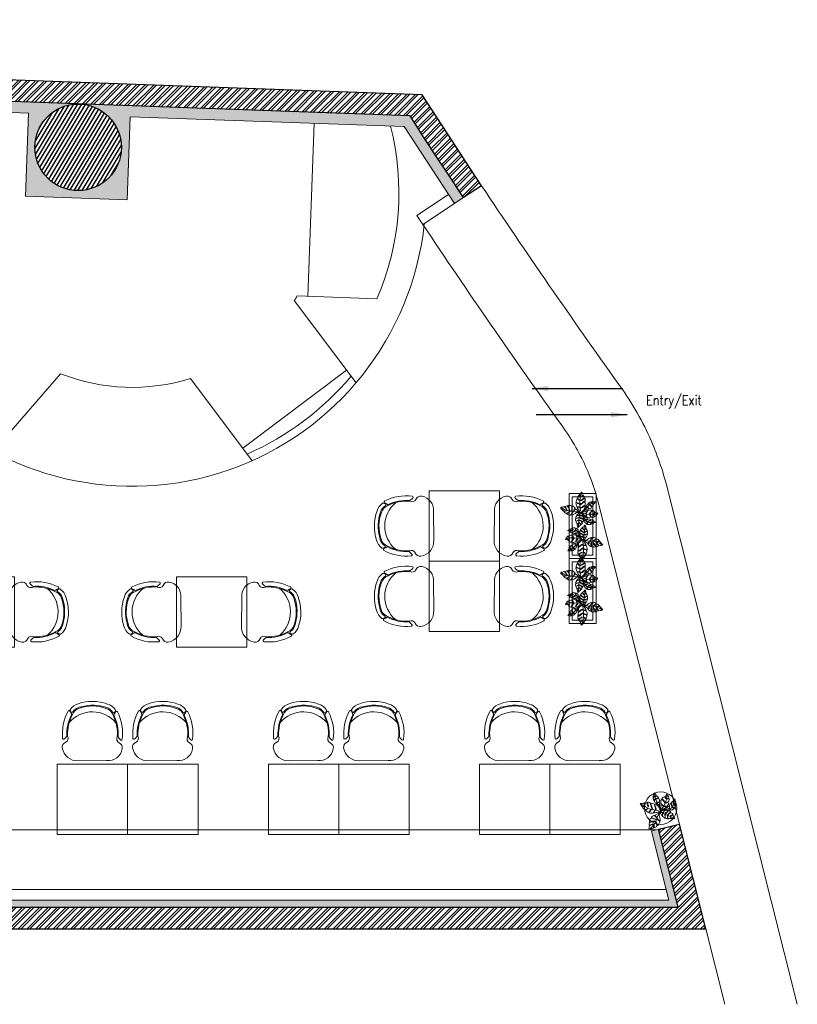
# Model space of a CAD drawing. Header units: millimetres. Extents: x 256680 to 410391, y -77299 to -22623.
# Tile 193 of 202: x 389591 to 396777, y -77003 to -67904. Entities that reach past the tile are written whole.
import ezdxf

# ---------------------------------------------------------------- set-up
doc = ezdxf.new("R2010")
doc.units = ezdxf.units.MM
doc.header["$LTSCALE"] = 2.5
for name, color, linetype, lineweight in [('ELEVATION 1', 143, 'Continuous', 18), ('ELEVATION 3', 23, 'Continuous', 13), ('FURNITURES', 30, 'Continuous', 15), ('HATCH LIGHT', 250, 'Continuous', 0), ('HATCH MEDIUM', 251, 'Continuous', 5), ('ROOM TEXT', 7, 'Continuous', 5), ('TREES', 55, 'Continuous', 5), ('WALL', 132, 'Continuous', 25)]:
    doc.layers.add(name, color=color, linetype=linetype, lineweight=lineweight)
doc.layers.add('sp04000g0$0$S-COLS-PATT', color=252, linetype='Continuous')
doc.styles.add('MTEXT', font='romans.shx', dxfattribs={"width": 0.85})
doc.styles.get("Standard").update_dxf_attribs({"font": 'GOTHIC.TTF'})
doc.dimstyles.new('AJKD_30', dxfattribs={"dimscale": 30, "dimtxt": 2, "dimasz": 1, "dimexe": 0.8, "dimexo": 0.8, "dimgap": 0.5, "dimtad": 1, "dimdec": 0, "dimzin": 0, "dimdsep": 46, "dimtxsty": 'Standard', "dimblk": 'ARCHTICK', "dimcen": 0.125, "dimclrd": 251, "dimclre": 251, "dimclrt": 42, "dimadec": 0, "dimazin": 0, "dimtfac": 1, "dimtdec": 0, "dimtix": 1, "dimtmove": 0, "dimatfit": 3, "dimfxl": 1, "dimtolj": 1, "dimtzin": 0, "dimarcsym": 1})
pattern_1 = [(45, (318543.99, -89471.693), (11.786586, 43.2174826), [55.5625, -11.1125, 0, -11.1125])]

# ---------------------------------------------------------------- blocks, each defined once
blk = doc.blocks.new('04P-CH~1')
blk.add_line((-0.6031, 0.6002), (-0.3259, 0.597))
for centre, radius, start, end in [((-0.6123, 0.4516), 0.1489, 86.45826, 170.84441), ((-0.3081, 0.4618), 0.1363, 9.13239, 97.50787), ((-0.2234, 0.474), 0.0508, 290.59406, 10.75195), ((-0.7092, 0.4672), 0.0508, 170.84441, 251.00231), ((-0.7462, 0.3807), 0.01, 46.56635, 168.96112), ((-0.9103, 0.2073), 0.2488, 38.01323, 46.56635), ((-0.7491, 0.3792), 0.0464, 334.70337, 59.67207), ((-0.181, 0.3871), 0.0464, 121.92429, 206.89299), ((-0.6261, 0.3299), 0.456, 332.97204, 7.66676), ((-0.0151, 0.2198), 0.2488, 135.03001, 143.58313), ((-0.184, 0.3885), 0.01, 12.63524, 135.03001), ((-0.3026, 0.3344), 0.456, 173.92961, 208.62433), ((-0.3125, 0.3391), 0.4025, 176.94568, 208.36885), ((-0.3123, 0.339), 0.3954, 177.0537, 208.52316), ((-0.6165, 0.3348), 0.3954, 333.0732, 4.54266), ((-0.6164, 0.3348), 0.4025, 333.22752, 4.65068), ((-0.465, 0.421), 0.2985, 220.6848, 320.38834), ((-0.6935, 0.1195), 0.01, 200.82595, 338.53261), ((-0.5509, 0.0634), 0.1433, 143.88699, 158.53261), ((-0.6722, 0.1012), 0.01, 162.69848, 217.18732), ((-0.5509, 0.0634), 0.1371, 154.57208, 162.69848), ((-0.6657, 0.118), 0.01, 32.6756, 154.57208), ((-0.5651, 0.1825), 0.1, 198.86575, 254.77146), ((-0.5651, 0.1825), 0.1095, 212.6756, 265.19021), ((-0.3595, 0.1854), 0.1, 286.8249, 342.73061), ((-0.3595, 0.1854), 0.1095, 286.8249, 328.92077), ((-0.3595, 0.1854), 0.1445, 286.8249, 324.40904), ((-0.2571, 0.1237), 0.01, 27.02428, 148.92077), ((-0.3704, 0.0659), 0.1433, 23.06375, 37.70938), ((-0.3704, 0.0659), 0.1371, 18.89788, 27.02428), ((-0.2501, 0.1071), 0.01, 324.40904, 18.89788), ((-0.2294, 0.126), 0.01, 203.06375, 340.77041), ((-0.5651, 0.1825), 0.1445, 217.18732, 254.77146), ((-0.4661, 0.456), 0.435, 251.64897, 289.94739), ((-0.4661, 0.4573), 0.3918, 251.35616, 290.2402), ((-0.5751, 0.0635), 0.01, 75.17077, 85.19021), ((-0.4624, 0.4792), 0.4208, 254.83048, 288.66311)]:
    blk.add_arc(centre, radius, start, end)
blk = doc.blocks.new('Table chair 1')
at = {"layer": 'FURNITURES'}
blk.add_lwpolyline([(-325, 325), (-325, -325), (325, -325), (325, 325)], close=True, dxfattribs=at)
at = {"layer": 'FURNITURES', "xscale": 946.5666576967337, "yscale": 946.5666576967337, "zscale": 946.5666576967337, "rotation": 180}
blk.add_blockref('04P-CH~1', (-439.7, 845.5), dxfattribs=at)
at = {"layer": 'FURNITURES', "xscale": -946.5666576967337, "yscale": 946.5666576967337, "zscale": 946.5666576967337}
blk.add_blockref('04P-CH~1', (-439.7, -850), dxfattribs=at)
blk = doc.blocks.new('BİTKİ')
for p, q in [((10473, 11263.8), (10478.4, 11267.5)), ((10478.4, 11267.5), (10482.5, 11270.6)), ((10455.8, 11251.4), (10459.5, 11253.9)), ((10459.5, 11253.9), (10465.7, 11257.6)), ((10465.7, 11257.6), (10469.1, 11260.2)), ((10469.1, 11260.2), (10473, 11263.8))]:
    blk.add_line(p, q)
for points in [[(10446.9, 11291.8), (10449.4, 11291), (10451.7, 11290.2), (10455.1, 11288.9), (10456.3, 11288.4), (10456.6, 11285.7), (10456.3, 11284.3), (10456.8, 11283.6), (10457.2, 11284.3), (10457.6, 11285.7), (10457.4, 11287.1), (10458, 11287.9), (10459.5, 11287.3), (10460.5, 11286), (10462.9, 11283.4), (10462.7, 11282.2), (10461.7, 11280.3), (10460.4, 11278.9), (10460.4, 11278.2), (10461.1, 11278.7), (10463, 11280.4), (10464, 11281.6), (10464.4, 11280.9), (10464.5, 11279.4), (10464.6, 11277.2), (10464.8, 11274.9), (10463.1, 11273.3), (10460.9, 11272.5), (10459.8, 11271.4), (10460.8, 11271.7), (10462.2, 11272.4), (10462.9, 11271.9), (10462.4, 11270.8), (10460.3, 11267.2), (10456.6, 11261.4), (10454.6, 11258.4), (10454.8, 11262.8), (10455, 11267.7), (10453.7, 11271.9), (10455.1, 11273.6), (10456.8, 11272.9), (10458.3, 11270.6), (10458.8, 11270.8), (10458, 11272.7), (10456.4, 11274.2), (10454.5, 11274.5), (10453, 11275.1), (10451.9, 11277), (10451, 11279.2), (10452.8, 11280.1), (10455.4, 11278.7), (10458.4, 11277.8), (10459.5, 11278.1), (10457.6, 11278.9), (10455.4, 11279.7), (10453.7, 11280.8), (10451.9, 11281), (10450.4, 11281), (10449.4, 11282.8), (10448.8, 11284.7), (10448.5, 11285.9), (10450.5, 11285.8), (10453.4, 11284.2), (10455.2, 11283.9), (10454.3, 11284.8), (10451.4, 11286.2), (10450.1, 11286.7), (10448.5, 11286.9), (10449.2, 11288.6), (10449.5, 11289.4)], [(10483.2, 11271.2), (10483.1, 11270.1), (10482.9, 11269.1), (10481.8, 11267.7), (10480.6, 11266), (10479.7, 11264.6), (10478.6, 11264.2), (10477.5, 11264.8), (10476, 11265.4), (10475.5, 11265), (10476.7, 11264.6), (10478, 11263.9), (10478.8, 11263.1), (10478.8, 11262.4), (10478.2, 11261.2), (10477.7, 11260), (10477.2, 11259.1), (10475.7, 11258.6), (10473.7, 11259.6), (10472, 11260.4), (10470.6, 11261.1), (10470.4, 11260.3), (10472.5, 11259.3), (10474.6, 11258.5), (10475.9, 11258), (10476.6, 11257.7), (10476.5, 11257.3), (10475.2, 11255.9), (10474, 11254.8), (10472.9, 11253.7), (10471.2, 11254.7), (10469.1, 11255.9), (10467.1, 11256.6), (10466.1, 11257.2), (10465.4, 11257.1), (10465.8, 11256.5), (10467.7, 11255.6), (10469.6, 11255), (10471, 11254.1), (10471.9, 11252.8), (10471.1, 11252.4), (10469.7, 11252), (10468.2, 11251.2), (10466.1, 11250.6), (10464.1, 11251.8), (10462.2, 11253.6), (10460.7, 11254.2), (10461, 11253.5), (10462, 11252.7), (10463.5, 11251.7), (10464.3, 11251), (10465.1, 11250.6), (10464.8, 11250.2), (10463.6, 11250), (10461.8, 11249.9), (10460.2, 11250.2), (10458.2, 11250.3), (10456.1, 11250.7), (10455.5, 11252.5), (10455.4, 11254.5), (10455.1, 11256), (10455.4, 11257.4), (10456.4, 11259.1), (10457.5, 11259.9), (10458.2, 11258.9), (10458.9, 11257), (10459.4, 11255.8), (10460, 11255.2), (10460.7, 11256.1), (10460.2, 11257.4), (10458.4, 11259.9), (10457.8, 11261.2), (10457.8, 11262.1), (10458.6, 11263.4), (10459.8, 11264.9), (10460.6, 11265.8), (10461.9, 11265.8), (10462.6, 11264.1), (10462.9, 11261.1), (10463.3, 11259), (10464.3, 11257.9), (10465, 11258), (10464.2, 11259.7), (10463.9, 11261.7), (10463.7, 11263.6), (10463, 11265.6), (10462.5, 11267), (10462.9, 11268), (10464, 11269.3), (10465.2, 11270.1), (10467.8, 11270.6), (10467.6, 11268.8), (10467.8, 11265.1), (10468.3, 11263.2), (10468.7, 11262.1), (10469.4, 11261.4), (10469.7, 11262.3), (10468.9, 11263.9), (10468.6, 11266.4), (10468.9, 11268.3), (10469.1, 11270.6), (10470.2, 11271.6), (10471.7, 11272), (10472.8, 11272.1), (10474, 11271.6), (10473.8, 11269.2), (10473.4, 11267.1), (10473.5, 11265.6), (10474.3, 11265.8), (10474.4, 11267.4), (10474.6, 11268.9), (10474.6, 11271.1), (10475.2, 11271.5), (10476.2, 11271.3), (10478.6, 11270.7), (10480.7, 11271), (10482.6, 11271.2)], [(10449.5, 11254.1), (10444.6, 11254.9), (10442.2, 11254.1), (10437.8, 11252.6), (10436.7, 11252.8), (10436, 11253.3), (10435.1, 11254.4), (10434.3, 11254.3), (10435.3, 11252.9), (10435.7, 11251.9), (10434.6, 11251.6), (10433.3, 11251.3), (10431.6, 11250.7), (10429.8, 11251.5), (10428.7, 11252.8), (10427.3, 11254.5), (10425.9, 11255.2), (10426, 11254.1), (10427.1, 11253.3), (10428.5, 11251.8), (10429, 11250.8), (10428.1, 11250.6), (10425.7, 11251.2), (10423.2, 11251.6), (10422.1, 11252.6), (10421.7, 11254.7), (10421.1, 11256.9), (10420.6, 11256), (10421, 11254.6), (10420.4, 11253.3), (10418.6, 11254.5), (10417, 11256.5), (10415.6, 11258.4), (10414.1, 11260.2), (10417.9, 11261), (10419.6, 11260.6), (10420.7, 11260.9), (10421.5, 11259.8), (10421.3, 11258.2), (10422, 11257.3), (10422.1, 11258.7), (10422.3, 11260.4), (10421.9, 11261.3), (10423.3, 11262.1), (10425.2, 11262.8), (10427.5, 11262.8), (10427.7, 11260.3), (10426.8, 11258.1), (10426.1, 11256.5), (10426.8, 11256.1), (10427.6, 11257.6), (10428.5, 11259.3), (10428.9, 11261.4), (10429.4, 11262.5), (10431.1, 11262.6), (10433.2, 11261.8), (10434.3, 11261), (10436.1, 11260.4), (10436.2, 11258.9), (10434.9, 11256.9), (10434.3, 11255.8), (10434.9, 11255.5), (10435.3, 11256.5), (10436.8, 11258.5), (10437.3, 11259.5), (10440.5, 11257.9), (10443.9, 11256.3), (10447.7, 11255)], [(10419.2, 11222.4), (10420.4, 11222.5), (10421.9, 11222.6), (10423.5, 11222.5), (10425.3, 11222.6), (10426.7, 11222.6), (10427.4, 11223.6), (10427.7, 11224.9), (10427.4, 11226.7), (10428.1, 11226.5), (10428.4, 11225), (10427.7, 11223.3), (10428.4, 11222.8), (10429.5, 11222.9), (10431.6, 11223.5), (10433.4, 11223.9), (10435.3, 11224.7), (10435.7, 11226.5), (10436.1, 11228.3), (10435.9, 11230), (10435.6, 11231.4), (10436.3, 11231.9), (10436.7, 11230.1), (10436.9, 11228.6), (10436.7, 11226.9), (10436.6, 11225.9), (10436.8, 11225), (10438, 11225.4), (10441, 11226.4), (10442.7, 11227.6), (10443.9, 11228.9), (10443.6, 11231.9), (10442.4, 11234), (10441.7, 11236.3), (10442.5, 11237.1), (10442.8, 11235.1), (10444, 11233.2), (10444.5, 11231.3), (10444.9, 11229.9), (10445.6, 11229.5), (10446.7, 11230.2), (10447.9, 11231.7), (10449, 11233.7), (10450.5, 11236.2), (10449.9, 11238), (10448.3, 11240.5), (10446.8, 11242.5), (10448.1, 11242.2), (10449.8, 11239.7), (10450.3, 11238.7), (10450.6, 11238.1), (10451.2, 11238.2), (10452, 11240.1), (10452.8, 11242.8), (10453.3, 11244.4), (10453.7, 11246.4), (10454.2, 11247.8), (10455.9, 11250.7), (10453.6, 11251.8), (10450.6, 11253.3), (10448.4, 11253.6), (10446.2, 11253.4), (10444.2, 11253.8), (10441.8, 11252.8), (10439.7, 11251.4), (10436.6, 11249.4), (10437, 11248.6), (10438.8, 11247.7), (10441, 11247.7), (10443.3, 11247.5), (10445.5, 11246.8), (10447, 11245.7), (10446.9, 11245.1), (10446.1, 11244.8), (10444.2, 11246.3), (10441.6, 11246.4), (10439.9, 11246.5), (10437.2, 11247.3), (10435.5, 11248.4), (10433.7, 11246.7), (10431.9, 11245.1), (10430, 11243.5), (10430.2, 11242.6), (10431.4, 11241.9), (10435, 11241.1), (10437.3, 11240.8), (10439.2, 11240.6), (10441.9, 11239.9), (10441.8, 11238.9), (10438.9, 11239.3), (10435.7, 11239.9), (10432.2, 11240.1), (10430.4, 11241), (10429.1, 11242.1), (10428, 11241.9), (10426.1, 11240.1), (10425.2, 11239.3), (10424.3, 11237.7), (10424.5, 11236.9), (10426.2, 11236.9), (10428.5, 11236.1), (10431.6, 11235.5), (10433.3, 11234.7), (10434.2, 11234.1), (10433.7, 11233.6), (10432.1, 11234.1), (10429.6, 11234.8), (10426.9, 11235.5), (10424.7, 11235.5), (10422.9, 11234.4), (10422.5, 11233.4), (10422.4, 11231.7), (10423, 11230.2), (10425.7, 11229.7), (10426.1, 11228.6), (10424.6, 11229.1), (10423, 11229.3), (10421.9, 11229.3), (10421.5, 11227.9), (10420.7, 11226.2), (10420.4, 11225), (10419.3, 11223.8)], [(10477.8, 11211.6), (10478.2, 11213.1), (10478.4, 11214.2), (10478.3, 11215.5), (10477.3, 11216.5), (10476, 11217.8), (10476.5, 11218.2), (10477.6, 11217.3), (10478.4, 11217.2), (10478.6, 11217.7), (10478.6, 11219.3), (10478.7, 11220.6), (10478.3, 11221.6), (10476.6, 11223), (10474.2, 11224.8), (10472.9, 11225.8), (10472.9, 11226.4), (10473.8, 11226.1), (10476.2, 11224.5), (10478.3, 11222.5), (10479.1, 11222.8), (10479.1, 11224.7), (10479.3, 11226.1), (10479.3, 11227.4), (10478.9, 11228.7), (10477.6, 11229.9), (10474.8, 11231), (10472.4, 11231.6), (10469.7, 11232.1), (10469, 11232.8), (10469.8, 11233), (10471.2, 11232.6), (10473.5, 11232.2), (10476.5, 11231.8), (10478.1, 11230.9), (10478.8, 11232.2), (10477.7, 11234.7), (10477.2, 11235.8), (10476.2, 11237), (10474.3, 11239.6), (10471.4, 11239.3), (10469.5, 11238.5), (10466.8, 11237.8), (10465.3, 11238), (10464.3, 11238.3), (10465.1, 11238.6), (10466.8, 11238.5), (10469, 11239.4), (10471.6, 11240.2), (10472.6, 11240.8), (10472, 11241.4), (10469.4, 11242.9), (10466.4, 11244.2), (10464.1, 11244.8), (10461.5, 11244.8), (10460.2, 11245.8), (10456.5, 11250.1), (10456.7, 11246.9), (10456.5, 11243.9), (10456.5, 11238.1), (10456.8, 11237.9), (10458.7, 11237.8), (10461.7, 11239.1), (10463.2, 11238.7), (10462.1, 11238.2), (10459.4, 11236.6), (10456.6, 11236.4), (10455.8, 11235.6), (10455.7, 11235.5), (10455.7, 11234.9), (10455.8, 11232.4), (10455.9, 11230.5), (10456.3, 11229.2), (10457.6, 11229.1), (10459.3, 11230.7), (10461.3, 11232.4), (10463.9, 11234.6), (10465.2, 11235.5), (10465, 11234.9), (10463.5, 11232.8), (10460.7, 11230.3), (10457.9, 11228), (10457.2, 11226.9), (10457.9, 11225.4), (10460, 11223.2), (10461.4, 11221.4), (10462.9, 11220.3), (10463.8, 11222.3), (10464.8, 11226.4), (10466.5, 11229.3), (10467.6, 11231.3), (10468.1, 11230.7), (10466.8, 11228.7), (10465.9, 11226.3), (10465.3, 11223.4), (10464.4, 11221), (10464.8, 11219.3), (10466.6, 11218.1), (10468.7, 11216.8), (10469.8, 11219.2), (10469.9, 11221.7), (10470.6, 11224.7), (10471.6, 11226), (10471.2, 11224), (10470.5, 11220.8), (10470.4, 11217.9), (10469.8, 11216.4), (10472.2, 11214.6), (10474.2, 11213), (10475.5, 11212), (10476.5, 11211.9)]]:
    blk.add_lwpolyline(points, close=True)
for points in [[(10454.6, 11252), (10452.2, 11254), (10449.9, 11255.8), (10447.4, 11257.4), (10444.6, 11258.7), (10442.9, 11259.6), (10443, 11260.4), (10444.9, 11261.5), (10446.8, 11261.7), (10448.7, 11261.4), (10448.8, 11262.4), (10447.2, 11262.7), (10444.9, 11262.8), (10442.7, 11261.5), (10440.3, 11261), (10438.6, 11262.1), (10436.7, 11263.2), (10435.2, 11264.5), (10434.1, 11266.1), (10434.8, 11267.3), (10438.4, 11268.5), (10441.3, 11268.6), (10444, 11268.5), (10443.8, 11269.6), (10441.7, 11269.8), (10439.2, 11269.7), (10435.8, 11268.8), (10433.5, 11268.2), (10432.3, 11269), (10431.9, 11270.8), (10431.9, 11272.4), (10432.1, 11274.8), (10434.3, 11275.6), (10436.8, 11275.6), (10437.7, 11276.4), (10436.6, 11276.7), (10434.4, 11276.2), (10432.6, 11275.7), (10432.2, 11276.2), (10432.4, 11278.4), (10430.6, 11280), (10428.9, 11281.3), (10430.9, 11281.8), (10433.2, 11282.3), (10436.1, 11282.7), (10438.4, 11282.2), (10439.1, 11281.1), (10438.1, 11278.6), (10437.7, 11277.1), (10438.7, 11277.1), (10439.5, 11279.2), (10440.1, 11280.8), (10440.5, 11281.9), (10442.4, 11280.5), (10444.2, 11279.2), (10445.7, 11277.9), (10445.6, 11276.4), (10444.4, 11273.2), (10444.4, 11271.7), (10445, 11270.7), (10445.3, 11271.9), (10445.4, 11273.4), (10446.5, 11275.4), (10448.4, 11275.9), (10450.4, 11274.3), (10451.4, 11272.5), (10452.4, 11270.4), (10451.7, 11269.1), (10450.1, 11266.2), (10449, 11264.4), (10449.8, 11264.7), (10451, 11266), (10452.4, 11268), (10453.1, 11268.1), (10453.3, 11267.1), (10453.5, 11264.9), (10453.6, 11262.5), (10454.6, 11252)], [(10454, 11253.4), (10451.3, 11258.7), (10448.3, 11265), (10444.3, 11270.3), (10440.1, 11274.6), (10436.1, 11278.6), (10433.1, 11280.4), (10430.4, 11281)], [(10455.7, 11261.5), (10457.4, 11266.1), (10459.6, 11271.7), (10460.7, 11276.9), (10458.7, 11280.8), (10455, 11285.3), (10451.1, 11289.1)], [(10444.4, 11255.6), (10436, 11254.5), (10431.3, 11255.3), (10424.9, 11255.6), (10420.4, 11257.4), (10415.5, 11259.8)], [(10453.1, 11249.9), (10448, 11244.6), (10443, 11238.5), (10438.2, 11234), (10430.8, 11228.7), (10423.6, 11224.7), (10421, 11223.7)], [(10457.1, 11247.7), (10463.6, 11238.2), (10468.2, 11233.3), (10471.7, 11227.6), (10475.3, 11219.1), (10476.2, 11213.7)]]:
    blk.add_lwpolyline(points)
for radius, start, end in [(19.2, 79.7288, 80.5286), (14, 128.4633, 135.7724), (14, 111.8281, 114.76), (14, 70.3301, 73.5895), (19.2, 299.1766, 301.4938)]:
    blk.add_arc((10455.1, 11251.8), radius, start, end)
blk = doc.blocks.new('dszv')
at = {"layer": 'HATCH MEDIUM'}
for points in [[(0, 0), (600, 0), (600, 250), (0, 250)], [(30, 30), (570, 30), (570, 220), (30, 220)]]:
    blk.add_lwpolyline(points, close=True, dxfattribs=at)
at = {"layer": 'HATCH MEDIUM', "xscale": 4.078189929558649, "yscale": 4.078189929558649, "zscale": 4.078189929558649}
for p, rotation in [((-62291.1, -4545.8), 317.1559511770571), ((62893.9, 4778.5), 137.1559511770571)]:
    blk.add_blockref('BİTKİ', p, dxfattribs=dict(at, rotation=rotation))
blk = doc.blocks.new('_ArchTick')
at = {"color": 0, "linetype": 'ByBlock', "const_width": 0.15}
blk.add_lwpolyline([(-0.5, -0.5), (0.5, 0.5)], dxfattribs=at)
blk = doc.blocks.new('sdfvx')
at = {"layer": 'TREES'}
for p, q in [((3, 3), (24, -7)), ((24, -7), (57, -26)), ((57, -26), (78, -35)), ((78, -35), (104, -44)), ((104, -44), (136, -59)), ((136, -59), (160, -70))]:
    blk.add_line(p, q, dxfattribs=at)
for points in [[(-226, 96), (-222, 91), (-218, 84), (-214, 77), (-209, 69), (-206, 62), (-199, 62), (-192, 63), (-185, 69), (-184, 66), (-190, 60), (-200, 59), (-200, 55), (-197, 50), (-189, 42), (-182, 35), (-174, 28), (-164, 31), (-155, 34), (-148, 39), (-142, 44), (-138, 42), (-145, 35), (-152, 31), (-160, 27), (-165, 25), (-168, 22), (-163, 17), (-151, 6), (-141, 1), (-132, -1), (-119, 8), (-112, 19), (-104, 29), (-98, 27), (-107, 21), (-112, 10), (-119, 3), (-125, -3), (-125, -7), (-118, -10), (-109, -12), (-97, -12), (-81, -12), (-74, -5), (-67, 9), (-62, 21), (-60, 14), (-67, 0), (-70, -5), (-72, -8), (-70, -10), (-59, -9), (-45, -5), (-36, -3), (-26, 0), (-18, 1), (0, 1), (-1, 14), (-2, 32), (-6, 43), (-13, 53), (-17, 63), (-28, 71), (-39, 78), (-57, 86), (-59, 83), (-59, 72), (-53, 61), (-48, 51), (-45, 38), (-46, 29), (-50, 28), (-53, 31), (-51, 43), (-57, 55), (-61, 64), (-65, 78), (-64, 89), (-76, 93), (-89, 96), (-101, 101), (-105, 98), (-105, 91), (-99, 72), (-94, 61), (-90, 51), (-87, 37), (-91, 35), (-97, 50), (-103, 66), (-111, 82), (-112, 93), (-110, 102), (-114, 106), (-127, 111), (-133, 112), (-142, 113), (-145, 109), (-141, 101), (-139, 89), (-133, 73), (-133, 63), (-133, 58), (-137, 59), (-139, 67), (-142, 80), (-146, 95), (-152, 105), (-161, 110), (-167, 110), (-175, 106), (-180, 99), (-176, 85), (-179, 80), (-181, 89), (-185, 97), (-187, 102), (-195, 100), (-205, 99), (-211, 97), (-219, 99)], [(-1, 39), (-10, 64), (-20, 73), (-39, 89), (-41, 95), (-40, 99), (-37, 106), (-40, 110), (-44, 101), (-47, 97), (-52, 101), (-56, 107), (-64, 113), (-64, 123), (-61, 132), (-57, 142), (-58, 151), (-63, 147), (-63, 140), (-67, 130), (-70, 125), (-73, 129), (-77, 141), (-81, 154), (-80, 161), (-71, 169), (-62, 177), (-68, 177), (-73, 172), (-81, 171), (-80, 183), (-75, 195), (-70, 207), (-66, 218), (-52, 203), (-49, 194), (-45, 190), (-48, 183), (-56, 179), (-58, 174), (-52, 177), (-43, 181), (-40, 185), (-33, 181), (-25, 174), (-19, 163), (-29, 156), (-42, 154), (-51, 153), (-51, 149), (-42, 149), (-32, 149), (-21, 153), (-15, 154), (-10, 146), (-8, 134), (-9, 127), (-7, 117), (-14, 113), (-27, 114), (-33, 114), (-33, 110), (-27, 111), (-14, 109), (-8, 110), (-7, 90), (-6, 71), (-2, 50)], [(165, 149), (168, 136), (170, 123), (174, 104), (174, 97), (163, 89), (155, 86), (153, 83), (158, 82), (165, 84), (171, 89), (176, 88), (178, 80), (174, 72), (168, 54), (163, 51), (151, 51), (141, 54), (138, 52), (142, 50), (155, 45), (163, 44), (161, 41), (154, 36), (144, 30), (134, 23), (122, 26), (113, 35), (105, 37), (109, 33), (116, 28), (116, 24), (109, 23), (87, 23), (50, 26), (32, 27), (53, 37), (76, 49), (92, 66), (103, 64), (104, 55), (98, 42), (100, 40), (106, 48), (109, 60), (106, 69), (104, 78), (110, 88), (118, 98), (127, 92), (127, 76), (131, 60), (135, 56), (134, 67), (132, 79), (133, 90), (129, 98), (125, 105), (131, 114), (138, 122), (142, 127), (147, 117), (147, 100), (150, 91), (152, 97), (151, 114), (150, 122), (147, 129), (157, 130), (161, 131)], [(165, -71), (160, -74), (155, -75), (145, -74), (134, -73), (125, -72), (121, -69), (121, -62), (119, -54), (116, -52), (118, -58), (118, -66), (116, -72), (113, -74), (106, -74), (99, -75), (94, -75), (88, -70), (87, -58), (86, -48), (86, -40), (82, -41), (82, -53), (84, -65), (86, -72), (86, -76), (84, -77), (74, -74), (66, -72), (58, -69), (58, -59), (58, -46), (56, -35), (56, -29), (54, -26), (52, -30), (53, -41), (55, -51), (55, -60), (51, -68), (47, -65), (42, -59), (34, -54), (26, -46), (26, -34), (29, -21), (29, -12), (26, -15), (25, -22), (24, -32), (23, -37), (23, -42), (20, -41), (17, -36), (11, -28), (9, -20), (4, -11), (0, 0), (7, 8), (16, 13), (22, 18), (29, 21), (40, 21), (46, 18), (43, 12), (37, 3), (32, -2), (31, -6), (37, -7), (42, -2), (49, 13), (53, 19), (57, 22), (65, 22), (75, 20), (82, 19), (85, 13), (79, 5), (66, -4), (57, -12), (55, -19), (57, -22), (63, -14), (71, -7), (80, -1), (87, 7), (92, 13), (98, 14), (107, 12), (113, 9), (122, -2), (113, -6), (97, -17), (89, -23), (85, -28), (84, -33), (89, -33), (94, -25), (105, -17), (115, -13), (125, -8), (133, -11), (139, -16), (142, -21), (143, -28), (131, -33), (121, -37), (114, -41), (117, -44), (125, -41), (132, -38), (142, -32), (146, -34), (147, -39), (151, -52), (157, -60), (163, -69)], [(-123, -202), (-115, -200), (-110, -197), (-104, -194), (-102, -187), (-100, -178), (-97, -179), (-98, -186), (-96, -190), (-93, -189), (-86, -185), (-79, -183), (-76, -178), (-74, -166), (-72, -151), (-71, -142), (-68, -141), (-67, -145), (-68, -161), (-72, -176), (-68, -178), (-59, -174), (-53, -171), (-47, -168), (-42, -163), (-39, -153), (-42, -138), (-45, -125), (-50, -111), (-49, -106), (-46, -109), (-44, -117), (-39, -128), (-34, -143), (-34, -153), (-26, -152), (-17, -141), (-14, -136), (-10, -128), (-4, -113), (-12, -100), (-21, -93), (-31, -83), (-34, -75), (-35, -70), (-32, -73), (-28, -81), (-18, -89), (-8, -99), (-2, -102), (-1, -97), (-1, -81), (-3, -64), (-6, -52), (-13, -40), (-12, -31), (-2, -3), (-16, -13), (-30, -19), (-57, -34), (-57, -36), (-52, -46), (-38, -56), (-36, -64), (-42, -60), (-56, -52), (-64, -40), (-70, -38), (-71, -38), (-73, -39), (-85, -46), (-93, -52), (-98, -57), (-96, -63), (-84, -67), (-70, -72), (-54, -78), (-46, -81), (-49, -82), (-63, -81), (-82, -74), (-100, -68), (-107, -67), (-112, -74), (-117, -90), (-121, -101), (-122, -111), (-111, -110), (-89, -103), (-71, -103), (-59, -103), (-60, -107), (-73, -107), (-87, -109), (-102, -113), (-115, -116), (-122, -122), (-123, -133), (-123, -146), (-109, -145), (-97, -139), (-82, -134), (-73, -136), (-84, -139), (-100, -144), (-113, -151), (-122, -153), (-124, -168), (-126, -182), (-127, -190), (-125, -195)]]:
    blk.add_lwpolyline(points, close=True, dxfattribs=at)
for points in [[(-8, 67), (-34, 103), (-43, 126), (-58, 156), (-62, 182), (-63, 210)], [(2, 10), (5, 27), (8, 42), (8, 57), (7, 74), (7, 84), (11, 85), (21, 80), (27, 71), (30, 62), (35, 64), (32, 72), (27, 83), (15, 90), (6, 99), (7, 110), (7, 122), (9, 132), (14, 141), (21, 141), (36, 128), (44, 115), (51, 102), (55, 106), (51, 116), (44, 127), (31, 141), (22, 150), (22, 157), (30, 164), (37, 168), (49, 173), (58, 165), (64, 154), (71, 152), (69, 158), (61, 166), (54, 173), (55, 176), (66, 181), (69, 193), (70, 205), (78, 197), (86, 187), (95, 175), (99, 164), (96, 157), (82, 155), (74, 153), (76, 149), (88, 151), (97, 152), (103, 153), (101, 141), (100, 129), (98, 119), (91, 115), (74, 112), (66, 108), (63, 103), (69, 105), (77, 108), (89, 109), (96, 101), (94, 88), (88, 78), (81, 68), (73, 68), (56, 68), (45, 68), (48, 65), (57, 63), (70, 62), (73, 59), (68, 55), (59, 49), (48, 42), (2, 10)], [(7, 17), (25, 43), (46, 73), (60, 105), (69, 136), (76, 165), (77, 183), (73, 197)], [(49, 30), (74, 34), (106, 39), (133, 47), (145, 67), (157, 95), (164, 123)], [(-11, 11), (-49, 21), (-90, 28), (-123, 39), (-167, 59), (-204, 82), (-215, 91)], [(-11, -12), (-38, -67), (-49, -101), (-65, -132), (-95, -170), (-118, -189)]]:
    blk.add_lwpolyline(points, dxfattribs=at)
for radius, start, end in [(74.1, 67.956, 75.265), (74.1, 51.3208, 54.2527), (74.1, 9.8228, 13.0821), (102, 19.2215, 20.0213), (102, 238.6692, 240.9865)]:
    blk.add_arc((3, 7), radius, start, end, dxfattribs=at)

msp = doc.modelspace()

# ---------------------------------------------------------------- hatches: boundary and pattern name
at = {"layer": 'HATCH LIGHT', "true_color": 0x636466}
h = msp.add_hatch(dxfattribs=at)
h.set_pattern_fill('ANSI32', color=251, scale=6)
h.set_pattern_definition([(45, (318543.99, -89471.69), (-40.411153, 40.411153), []), (45, (318570.93, -89471.69), (-40.411153, 40.411153), [])])
h.paths.add_polyline_path([(395686.8, -75336.6), (395492.9, -75385.5), (395674.4, -76106.4), (383121.8, -76106.3, -0.000263), (383107.3, -76306.3), (395931, -76306.4)])
h.paths.add_polyline_path([(383535.7, -67903.7), (383335.6, -67903.7, -0.011972), (382854.4, -77002.7), (383055, -77002.7, 0.01196)])
h.paths.add_polyline_path([(383519.3, -68444.3), (393198.3, -68793.2, 0.003501), (393692.4, -69547.3), (393860, -69438.2), (393309.9, -68597.1), (383525.6, -68244.4, -0.000262)])
h = msp.add_hatch(dxfattribs=at)
h.set_pattern_fill('ANSI36', color=251, scale=7)
h.set_pattern_definition(pattern_1)
h.paths.add_polyline_path([(389644.4, -69535.6), (390583.8, -69569.5), (390611.5, -68800), (393142.6, -68891.3), (393609.1, -69602.7), (393692.4, -69547.3, -0.003501), (393198.3, -68793.2), (390145.4, -68683.4, -0.403697), (390531, -69083.1, -1), (389731, -69083.1, -0.424809), (390145.4, -68683.4), (386312.9, -68545.1), (386309.3, -68644.9), (389672.1, -68766.2)])
h = msp.add_hatch(dxfattribs=at)
h.set_pattern_fill('ANSI36', color=251, scale=7)
h.set_pattern_definition(pattern_1)
h.paths.add_polyline_path([(395674.4, -76106.4), (395492.9, -75385.5), (395429.9, -75401.4), (395591, -76041.4), (383384.8, -76041.3), (383392, -73791.4), (383274.5, -73791.4, -0.003045), (383121.8, -76106.3)])
at = {"layer": 'sp04000g0$0$S-COLS-PATT'}
h = msp.add_hatch(dxfattribs=at)
h.set_pattern_fill('ANSI31', color=256, scale=10, angle=13.97724, style=0)
h.set_pattern_definition([(58.97724, (154704.073, -123901.78), (-27.2085637, 16.3632687), [])])
edge = h.paths.add_edge_path()
edge.add_arc((390131, -69083.1), 400, 0, 360)

# ---------------------------------------------------------------- linework, layer by layer
at = {"layer": 'ELEVATION 1'}
for p, q in [((393554.3, -69519.1), (393262.3, -69713.3)), ((393692.4, -69547.3), (393317.7, -69796.6)), ((393262.3, -69713.3), (393317.7, -69796.6))]:
    msp.add_line(p, q, dxfattribs=at)
for points in [[(393692.4, -69547.3), (393609.1, -69602.7), (393142.6, -68891.3), (390611.5, -68800), (390583.8, -69569.5), (389644.4, -69535.6), (389672.1, -68766.2), (386309.3, -68644.9)], [(383392, -73791.4), (383384.8, -76041.3), (395591, -76041.4), (395429.9, -75401.4), (395492.9, -75385.5)]]:
    msp.add_lwpolyline(points, dxfattribs=at)
at = {"layer": 'ELEVATION 3'}
msp.add_circle((395514, -75189.8), 150, dxfattribs=at)
at = {"layer": 'FURNITURES'}
for p, q in [((392312.9, -68861.4), (392255.3, -70460.3)), ((392128.9, -70498.6), (392699.4, -71259.2)), ((392155.9, -70456.8), (392891.4, -70483.3)), ((391652.7, -71863.5), (392612.6, -71143.4)), ((389969.7, -71175.5), (389345.9, -71893)), ((391169, -71218.7), (391739.5, -71979.3)), ((383386.9, -75391.3), (395469.6, -75391.4))]:
    msp.add_line(p, q, dxfattribs=at)
for points in [[(390588.9, -75432.2), (390588.9, -74782.2), (389938.9, -74782.2), (389938.9, -75432.2)], [(391238.9, -75432.2), (391238.9, -74782.2), (390588.9, -74782.2), (390588.9, -75432.2)], [(392538.9, -75432.2), (392538.9, -74782.2), (391888.9, -74782.2), (391888.9, -75432.2)], [(393188.9, -75432.2), (393188.9, -74782.2), (392538.9, -74782.2), (392538.9, -75432.2)], [(394488.9, -75432.2), (394488.9, -74782.2), (393838.9, -74782.2), (393838.9, -75432.2)], [(395138.9, -75432.2), (395138.9, -74782.2), (394488.9, -74782.2), (394488.9, -75432.2)]]:
    msp.add_lwpolyline(points, close=True, dxfattribs=at)
msp.add_lwpolyline([(383385.1, -75941.3), (395565.8, -75941.4)], dxfattribs=at)
for radius, start, end in [(2465, 336.52074, 14.43282), (2715, 224.57352, 353.93164), (1800, 326.34885, 327.93519), (1800, 248.46397, 287.40641), (2640, 293.74107, 320.01419)]:
    msp.add_arc((390630.5, -69501.2), radius, start, end, dxfattribs=at)
at = {"layer": 'HATCH MEDIUM', "flags": 128}
for points in [[(395574.2, -72227.9, 0.044115), (395413.5, -71766, 0.052662), (395119.5, -71262.2, -0.008636), (393860, -69438.2, -0.008636)], [(394943.9, -72386.7, 0.044115), (394820.8, -72032.9, 0.053087), (394593.5, -71644.1, -0.00866), (393317.7, -69796.6, -0.00866)]]:
    msp.add_lwpolyline(points, format="xyb", dxfattribs=at)
for points in [[(395574.2, -72227.9), (396776.7, -77002.7)], [(394943.9, -72386.7), (395686.8, -75336.6)], [(395931, -76306.4), (396106.4, -77002.7)]]:
    msp.add_lwpolyline(points, dxfattribs=at)
at = {"layer": 'WALL'}
for p, q in [((393309.9, -68597.1), (383526.6, -68244.4)), ((393860, -69438.2), (393309.9, -68597.1)), ((395492.9, -75385.5), (395686.8, -75336.6)), ((395931, -76306.4), (395686.8, -75336.6)), ((395674.4, -76106.4), (395492.9, -75385.5)), ((383121.8, -76106.3), (395674.4, -76106.4)), ((383107.3, -76306.3), (395931, -76306.4))]:
    msp.add_line(p, q, dxfattribs=at)
at = {"layer": 'WALL', "flags": 128}
msp.add_lwpolyline([(393860, -69438.2), (393692.4, -69547.3, -0.003501), (393198.3, -68793.2), (383519.3, -68444.3)], format="xyb", dxfattribs=at)
at = {"layer": 'WALL'}
msp.add_circle((390131, -69083.1), 400, dxfattribs=at)

# ---------------------------------------------------------------- block references
at = {"rotation": 269.9995000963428}
for p in [(393698.8, -72582.9), (393698.8, -73232.9), (389216.8, -73376.3), (391363.7, -73376.3)]:
    msp.add_blockref('Table chair 1', p, dxfattribs=at)
at = {"layer": 'FURNITURES', "xscale": -946.5666576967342, "yscale": 946.5666576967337, "zscale": 946.5666576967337, "rotation": 179.9995000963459}
for p in [(390703.6, -74183.7), (391353.6, -74183.7), (392653.6, -74183.7), (393303.6, -74183.7), (394603.6, -74183.7), (395253.6, -74183.7)]:
    msp.add_blockref('04P-CH~1', p, dxfattribs=at)
at = {"layer": 'TREES', "rotation": 270}
for p in [(394667.2, -72283.5), (394667.2, -72883.5)]:
    msp.add_blockref('dszv', p, dxfattribs=at)
at = {"layer": 'TREES', "xscale": 0.8164613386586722, "yscale": 0.8164613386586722, "zscale": 0.8164613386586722}
msp.add_blockref('sdfvx', (395509.4, -75226.6), dxfattribs=at)

# ---------------------------------------------------------------- texts
at = {"layer": 'ROOM TEXT', "insert": (395054.6, -71495.8, 0.2), "char_height": 90, "attachment_point": 7, "style": 'MTEXT'}
msp.add_mtext_dynamic_manual_height_columns('\\A1;\\pxqc;Entry/Exit', width=1162.931, gutter_width=1.8, heights=[0], dxfattribs=at)

# ---------------------------------------------------------------- leaders
at = {"layer": 'ELEVATION 1', "ltscale": 4}
for points in [[(394325.2, -71311.3), (395165.1, -71311.3)], [(395204.4, -71554.6), (394364.5, -71554.6)]]:
    msp.add_leader(points, dimstyle='AJKD_30', override={"dimasz": 5, "dimtad": 0, "dimclrd": 256, "dimfxl": 0.18, "dimfxlon": 1, "dimarcsym": 2}, dxfattribs=at)

doc.saveas('drawing.dxf')
